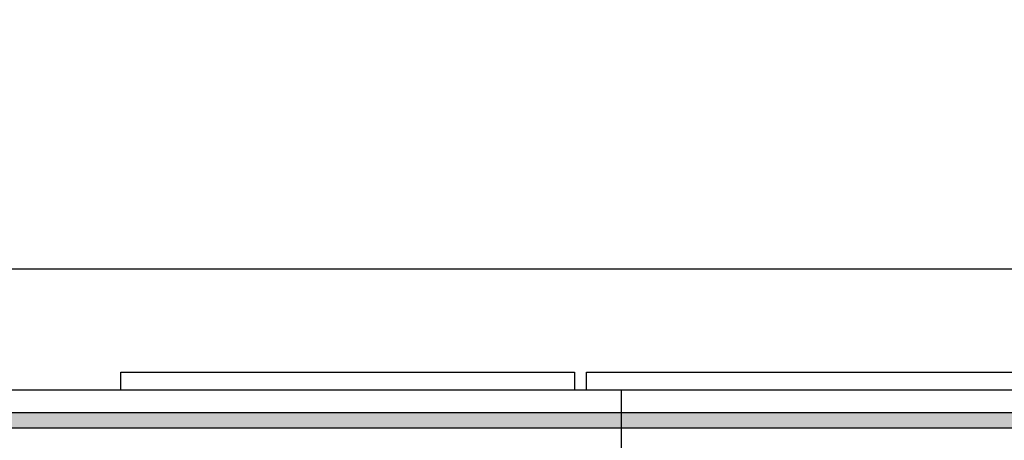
# Model space of a CAD drawing. Header units: millimetres. Extents: x -150 to 42176, y -50 to 21011.
# Tile 11 of 23: x 7070 to 8698, y 2987 to 3682. Entities that reach past the tile are written whole.
import ezdxf

# ---------------------------------------------------------------- set-up
doc = ezdxf.new("R2010")
doc.units = ezdxf.units.MM
doc.header["$LTSCALE"] = 2
doc.header["$MEASUREMENT"] = 0
doc.layers.add('GREY SCALE', color=9, linetype='Continuous', lineweight=0, true_color=0x808080)

# ---------------------------------------------------------------- blocks, each defined once
blk = doc.blocks.new('PLAN LAYOUT')
at = {"layer": 'GREY SCALE', "lineweight": -3}
h = blk.add_hatch(color=256, dxfattribs=at)
h.dxf.hatch_style = 1
h.paths.add_polyline_path([(5890, 3682.5), (4190, 3682.5), (4190, 3657.5), (5890, 3657.5)])
h.paths.add_polyline_path([(8065, 3032.5), (6190, 3032.5), (6190, 3007.5), (8065, 3007.5), (9805, 3007.5), (9805, 3032.5)])
for p, q in [((9805, 3270), (6135, 3270)), ((7237.5, 3070), (7237.5, 3100)), ((7237.5, 3100), (7987.5, 3100)), ((7987.5, 3100), (7987.5, 3070)), ((8007.5, 3070), (8007.5, 3100)), ((8007.5, 3100), (8757.5, 3100)), ((8065, 3070), (6190, 3070)), ((9805, 3070), (6190, 3070)), ((7987.5, 3070), (7237.5, 3070)), ((8757.5, 3070), (8007.5, 3070)), ((8065, 2670), (8065, 3070)), ((8065, 3032.5), (6190, 3032.5)), ((9805, 3032.5), (8065, 3032.5)), ((6190, 3007.5), (8065, 3007.5)), ((8065, 3007.5), (9805, 3007.5))]:
    blk.add_line(p, q, dxfattribs=at)

msp = doc.modelspace()

# ---------------------------------------------------------------- block references
at = {"layer": 'GREY SCALE', "lineweight": -3}
msp.add_blockref('PLAN LAYOUT', (0, 0), dxfattribs=at)

doc.saveas('drawing.dxf')
